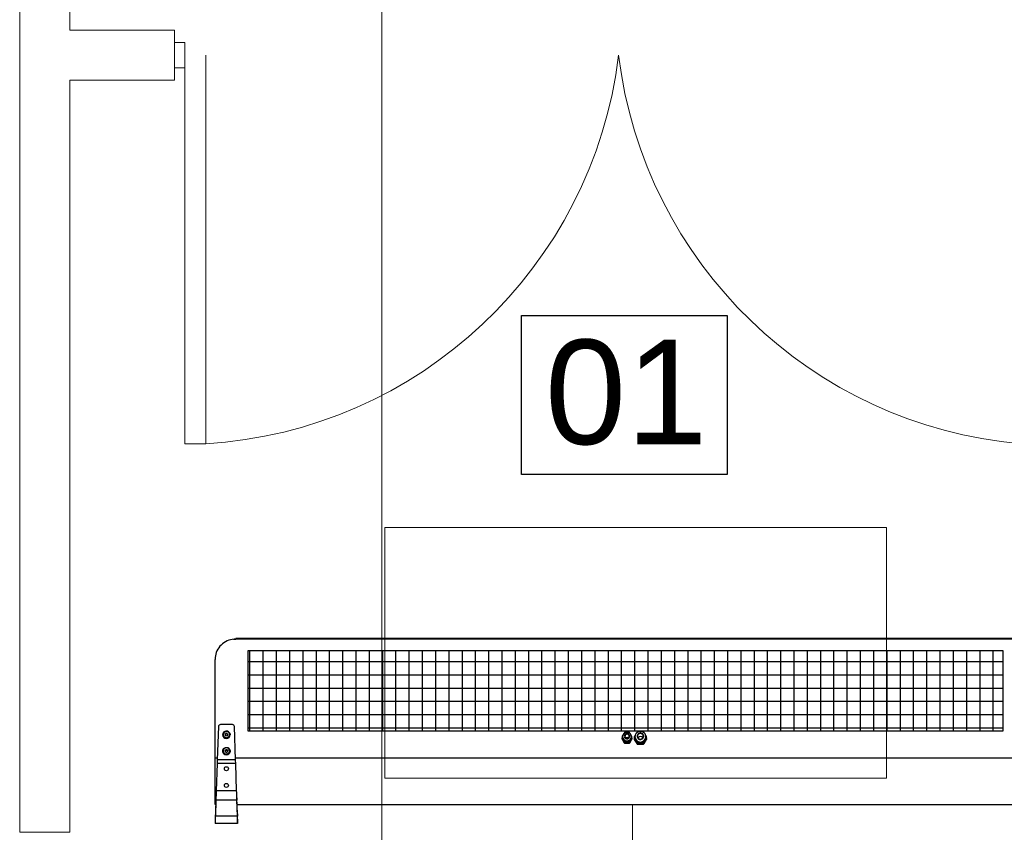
# Model space of a CAD drawing. Extents: x 280060 to 689961, y 120405 to 160329.
# Tile 26 of 85: x 660626 to 660861, y 149685 to 149879. Entities that reach past the tile are written whole.
import ezdxf

# ---------------------------------------------------------------- set-up
doc = ezdxf.new("R2010")
doc.units = 0
doc.header["$MEASUREMENT"] = 0
for name, color, linetype, lineweight in [('KAM-pro Biała Zarys', 7, 'CONTINUOUS', 9), ('KAM-pro Kocioł C.O.', 7, 'CONTINUOUS', 18), ('KAM-pro Opis C.O.', 16, 'CONTINUOUS', 13), ('KAM-pro Podkład Sanitarny', 253, 'CONTINUOUS', 25)]:
    doc.layers.add(name, color=color, linetype=linetype, lineweight=lineweight)
doc.styles.add('ARIAL', font='arial.ttf')

msp = doc.modelspace()

# ---------------------------------------------------------------- linework, layer by layer
at = {"layer": 'KAM-pro Biała Zarys', "lineweight": 25}
msp.add_lwpolyline([(660745.83, 149808.66), (660795, 149808.66), (660795, 149770.64), (660745.83, 149770.64)], close=True, dxfattribs=at)
at = {"layer": 'KAM-pro Kocioł C.O.', "lineweight": 25}
for p, q in [((660867.48, 149731.42), (660677.48, 149731.42)), ((660677.48, 149731.26), (660677.48, 149731.42)), ((660867.48, 149731.26), (660677.48, 149731.26)), ((660680.76, 149728.53), (660680.76, 149709.24)), ((660683.94, 149728.53), (660683.94, 149709.24)), ((660687.11, 149728.53), (660687.11, 149709.24)), ((660690.29, 149728.53), (660690.29, 149709.24)), ((660693.46, 149728.53), (660693.46, 149709.24)), ((660696.64, 149728.53), (660696.64, 149709.24)), ((660699.81, 149728.53), (660699.81, 149709.24)), ((660702.99, 149728.53), (660702.99, 149709.24)), ((660706.16, 149728.53), (660706.16, 149709.24)), ((660709.34, 149728.53), (660709.34, 149709.24)), ((660712.51, 149728.53), (660712.51, 149709.24)), ((660715.69, 149728.53), (660715.69, 149709.24)), ((660718.86, 149728.53), (660718.86, 149709.24)), ((660722.04, 149728.53), (660722.04, 149709.24)), ((660725.21, 149728.53), (660725.21, 149709.24)), ((660728.39, 149728.53), (660728.39, 149709.24)), ((660731.56, 149728.53), (660731.56, 149709.24)), ((660734.74, 149728.53), (660734.74, 149709.24)), ((660737.91, 149728.53), (660737.91, 149709.24)), ((660741.09, 149728.53), (660741.09, 149709.24)), ((660744.26, 149728.53), (660744.26, 149709.24)), ((660747.44, 149728.53), (660747.44, 149709.24)), ((660750.61, 149728.53), (660750.61, 149709.24)), ((660753.79, 149728.53), (660753.79, 149709.24)), ((660756.96, 149728.53), (660756.96, 149709.24)), ((660760.14, 149728.53), (660760.14, 149709.24)), ((660763.31, 149728.53), (660763.31, 149709.24)), ((660766.49, 149728.53), (660766.49, 149709.24)), ((660769.66, 149728.53), (660769.66, 149709.24)), ((660772.84, 149728.53), (660772.84, 149709.24)), ((660776.01, 149728.53), (660776.01, 149709.24)), ((660779.19, 149728.53), (660779.19, 149709.24)), ((660782.36, 149728.53), (660782.36, 149709.24)), ((660785.54, 149728.53), (660785.54, 149709.24)), ((660788.71, 149728.53), (660788.71, 149709.24)), ((660791.89, 149728.53), (660791.89, 149709.24)), ((660795.06, 149728.53), (660795.06, 149709.24)), ((660798.24, 149728.53), (660798.24, 149709.24)), ((660801.41, 149728.53), (660801.41, 149709.24)), ((660804.59, 149728.53), (660804.59, 149709.24)), ((660807.76, 149728.53), (660807.76, 149709.24)), ((660810.94, 149728.53), (660810.94, 149709.24)), ((660814.11, 149728.53), (660814.11, 149709.24)), ((660817.29, 149728.53), (660817.29, 149709.24)), ((660820.46, 149728.53), (660820.46, 149709.24)), ((660823.64, 149728.53), (660823.64, 149709.24)), ((660826.81, 149728.53), (660826.81, 149709.24)), ((660829.99, 149728.53), (660829.99, 149709.24)), ((660833.16, 149728.53), (660833.16, 149709.24)), ((660836.34, 149728.53), (660836.34, 149709.24)), ((660839.51, 149728.53), (660839.51, 149709.24)), ((660842.69, 149728.53), (660842.69, 149709.24)), ((660845.86, 149728.53), (660845.86, 149709.24)), ((660849.04, 149728.53), (660849.04, 149709.24)), ((660852.21, 149728.53), (660852.21, 149709.24)), ((660855.39, 149728.53), (660855.39, 149709.24)), ((660858.56, 149728.53), (660858.56, 149709.24)), ((660860.94, 149728.53), (660860.94, 149709.24)), ((660672.48, 149702.78), (660672.48, 149726.39)), ((660680.43, 149725.89), (660860.94, 149725.89)), ((660680.43, 149722.71), (660860.94, 149722.71)), ((660680.43, 149719.54), (660860.94, 149719.54)), ((660680.43, 149716.36), (660860.94, 149716.36)), ((660680.43, 149713.19), (660860.94, 149713.19)), ((660673.29, 149710.3), (660673.01, 149702.33)), ((660676.62, 149710.77), (660673.79, 149710.77)), ((660677.4, 149702.33), (660677.12, 149710.3)), ((660674.3, 149708.35), (660674.3, 149708.33)), ((660674.97, 149708.62), (660674.87, 149708.31)), ((660674.87, 149708.31), (660675.1, 149708.06)), ((660674.89, 149708.29), (660674.97, 149708.54)), ((660675.3, 149708.7), (660674.97, 149708.62)), ((660674.97, 149708.54), (660674.97, 149708.62)), ((660674.97, 149708.54), (660675.3, 149708.62)), ((660675.1, 149708.06), (660675.43, 149708.14)), ((660675.53, 149708.45), (660675.3, 149708.7)), ((660675.3, 149708.62), (660675.3, 149708.7)), ((660675.3, 149708.62), (660675.52, 149708.39)), ((660675.43, 149708.14), (660675.53, 149708.45)), ((660676.1, 149708.33), (660676.1, 149708.35)), ((660680.43, 149710.01), (660860.94, 149710.01)), ((660769.98, 149707.91), (660769.98, 149707.89)), ((660770.02, 149708.21), (660770.04, 149708.26)), ((660771.52, 149708.89), (660771.32, 149708.9)), ((660772.02, 149708.26), (660772.03, 149708.22)), ((660772.08, 149707.89), (660772.08, 149707.91)), ((660772.08, 149707.91), (660772.08, 149707.88)), ((660769.82, 149707.5), (660769.82, 149707.39)), ((660769.85, 149707.86), (660769.85, 149707.62)), ((660769.85, 149707.61), (660769.85, 149707.6)), ((660769.85, 149707.41), (660770.35, 149706.55)), ((660769.85, 149707.41), (660769.85, 149707.29)), ((660769.85, 149707.29), (660770.35, 149706.44)), ((660769.88, 149707.77), (660769.88, 149707.52)), ((660769.88, 149707.52), (660770.37, 149706.69)), ((660770.04, 149707.51), (660770.12, 149707.38)), ((660770.12, 149707.38), (660770.2, 149707.24)), ((660770.35, 149706.44), (660770.35, 149706.55)), ((660770.37, 149706.69), (660770.37, 149706.94)), ((660770.52, 149706.46), (660771.53, 149706.46)), ((660770.52, 149706.46), (660770.52, 149706.34)), ((660770.52, 149706.34), (660771.53, 149706.34)), ((660770.54, 149706.84), (660770.87, 149706.86)), ((660770.54, 149706.84), (660770.54, 149706.59)), ((660770.54, 149706.59), (660771.52, 149706.59)), ((660770.87, 149706.86), (660771.03, 149706.86)), ((660771.03, 149706.86), (660771.19, 149706.86)), ((660771.52, 149706.59), (660771.52, 149706.84)), ((660771.53, 149706.34), (660771.53, 149706.46)), ((660771.69, 149706.69), (660772.18, 149707.52)), ((660771.69, 149706.94), (660771.69, 149706.69)), ((660771.71, 149706.55), (660772.21, 149707.41)), ((660771.71, 149706.44), (660772.21, 149707.29)), ((660771.71, 149706.55), (660771.71, 149706.44)), ((660771.86, 149707.24), (660771.94, 149707.38)), ((660771.94, 149707.38), (660772.02, 149707.51)), ((660772.18, 149707.52), (660772.18, 149707.77)), ((660772.21, 149707.62), (660772.21, 149707.86)), ((660772.21, 149707.6), (660772.21, 149707.61)), ((660772.21, 149707.29), (660772.21, 149707.41)), ((660772.24, 149707.39), (660772.24, 149707.5)), ((660772.72, 149707.5), (660772.72, 149707.39)), ((660772.78, 149707.68), (660772.76, 149707.65)), ((660772.76, 149707.36), (660773.36, 149706.33)), ((660772.76, 149707.36), (660772.76, 149707.25)), ((660772.76, 149707.25), (660773.36, 149706.22)), ((660772.78, 149707.83), (660772.78, 149707.59)), ((660772.82, 149707.69), (660772.82, 149707.45)), ((660772.82, 149707.45), (660773.39, 149706.47)), ((660772.93, 149707.89), (660772.93, 149707.86)), ((660773.08, 149707.28), (660773.1, 149707.23)), ((660773.1, 149707.23), (660773.13, 149707.19)), ((660773.36, 149706.22), (660773.36, 149706.33)), ((660773.39, 149706.47), (660773.39, 149706.72)), ((660773.62, 149706.19), (660774.84, 149706.19)), ((660773.62, 149706.19), (660773.62, 149706.08)), ((660773.62, 149706.08), (660774.84, 149706.08)), ((660773.65, 149706.57), (660773.65, 149706.33)), ((660773.65, 149706.33), (660774.81, 149706.33)), ((660774.18, 149706.6), (660774.23, 149706.6)), ((660774.23, 149706.6), (660774.28, 149706.6)), ((660774.81, 149706.33), (660774.81, 149706.57)), ((660774.84, 149706.08), (660774.84, 149706.19)), ((660775.07, 149706.47), (660775.64, 149707.45)), ((660775.07, 149706.72), (660775.07, 149706.47)), ((660775.1, 149706.33), (660775.7, 149707.36)), ((660775.1, 149706.22), (660775.7, 149707.25)), ((660775.1, 149706.33), (660775.1, 149706.22)), ((660775.33, 149707.19), (660775.36, 149707.23)), ((660775.36, 149707.23), (660775.38, 149707.28)), ((660775.53, 149707.86), (660775.53, 149707.89)), ((660775.64, 149707.45), (660775.64, 149707.69)), ((660775.68, 149707.59), (660775.68, 149707.83)), ((660775.7, 149707.65), (660775.68, 149707.68)), ((660775.7, 149707.25), (660775.7, 149707.36)), ((660674.3, 149704.45), (660674.3, 149704.44)), ((660675.04, 149704.77), (660674.86, 149704.49)), ((660674.86, 149704.49), (660675.03, 149704.2)), ((660674.89, 149704.45), (660675.04, 149704.69)), ((660675.03, 149704.2), (660675.37, 149704.19)), ((660675.38, 149704.77), (660675.04, 149704.77)), ((660675.04, 149704.69), (660675.04, 149704.77)), ((660675.04, 149704.69), (660675.38, 149704.69)), ((660675.37, 149704.19), (660675.54, 149704.47)), ((660675.54, 149704.47), (660675.38, 149704.77)), ((660675.38, 149704.69), (660675.38, 149704.77)), ((660675.38, 149704.69), (660675.52, 149704.44)), ((660676.1, 149704.44), (660676.1, 149704.45)), ((660676.1, 149704.42), (660676.1, 149704.44)), ((660672.48, 149691.66), (660672.48, 149702.78)), ((660673.02, 149702.78), (660672.48, 149702.78)), ((660672.98, 149701.43), (660672.75, 149694.96)), ((660677.43, 149701.43), (660672.98, 149701.43)), ((660677.4, 149702.33), (660673.01, 149702.33)), ((660867.58, 149702.78), (660677.38, 149702.78)), ((660677.65, 149694.96), (660677.43, 149701.43)), ((660677.65, 149694.96), (660672.75, 149694.96)), ((660672.48, 149691.66), (660672.64, 149691.66)), ((660672.69, 149693.24), (660672.56, 149689.42)), ((660672.69, 149692.67), (660672.56, 149688.85)), ((660672.69, 149693.24), (660672.69, 149692.67)), ((660677.71, 149692.67), (660672.69, 149692.67)), ((660677.71, 149693.24), (660677.71, 149692.67)), ((660677.85, 149689.42), (660677.71, 149693.24)), ((660677.85, 149688.85), (660677.71, 149692.67)), ((660677.77, 149691.66), (660867.2, 149691.66)), ((660672.56, 149689.42), (660672.56, 149688.85)), ((660677.85, 149689.42), (660677.85, 149688.85)), ((660672.51, 149688.14), (660672.51, 149687.14)), ((660677.89, 149687.14), (660672.51, 149687.14)), ((660677.85, 149688.85), (660672.56, 149688.85)), ((660677.89, 149688.14), (660677.89, 149687.14))]:
    msp.add_line(p, q, dxfattribs=at)
at = {"layer": 'KAM-pro Kocioł C.O.', "lineweight": 25, "flags": 128}
for points in [[(660677.48, 149731.26), (660677.05, 149731.24), (660676.61, 149731.18), (660676.19, 149731.09), (660675.77, 149730.96), (660675.37, 149730.8), (660674.98, 149730.61), (660674.61, 149730.38), (660674.27, 149730.12), (660673.95, 149729.83), (660673.65, 149729.52), (660673.39, 149729.18), (660673.15, 149728.82), (660672.95, 149728.45), (660672.78, 149728.05), (660672.65, 149727.65), (660672.56, 149727.23), (660672.5, 149726.81), (660672.48, 149726.39)], [(660676.9, 149731.23), (660677.05, 149731.24), (660677.48, 149731.26)], [(660675.93, 149708.54), (660675.88, 149708.69), (660675.8, 149708.83), (660675.68, 149708.94), (660675.55, 149709.03), (660675.4, 149709.09), (660675.24, 149709.11), (660675.08, 149709.1), (660674.92, 149709.06), (660674.78, 149708.98), (660674.65, 149708.88), (660674.56, 149708.75), (660674.49, 149708.61), (660674.46, 149708.45), (660674.46, 149708.3), (660674.49, 149708.14), (660674.56, 149708), (660674.66, 149707.87), (660674.79, 149707.77), (660674.93, 149707.7), (660675.09, 149707.66), (660675.25, 149707.65), (660675.41, 149707.68), (660675.56, 149707.74), (660675.69, 149707.83), (660675.8, 149707.94), (660675.89, 149708.08), (660675.94, 149708.23), (660675.95, 149708.39), (660675.93, 149708.54)], [(660676.08, 149708.54), (660676.1, 149708.37), (660676.1, 149708.35)], [(660770.38, 149708), (660770.4, 149707.85), (660770.45, 149707.71), (660770.53, 149707.59), (660770.64, 149707.49), (660770.77, 149707.42), (660770.92, 149707.38), (660771.07, 149707.37), (660771.22, 149707.39), (660771.35, 149707.45), (660771.48, 149707.54), (660771.57, 149707.65), (660771.64, 149707.78), (660771.68, 149707.93), (660771.68, 149708.07), (660771.64, 149708.22), (660771.57, 149708.35), (660771.48, 149708.46), (660771.35, 149708.55), (660771.22, 149708.61), (660771.07, 149708.63), (660770.92, 149708.62), (660770.77, 149708.58), (660770.64, 149708.51), (660770.53, 149708.41), (660770.45, 149708.28), (660770.4, 149708.15), (660770.38, 149708)], [(660770.53, 149708), (660770.55, 149707.87), (660770.6, 149707.75), (660770.69, 149707.64), (660770.8, 149707.57), (660770.93, 149707.52), (660771.06, 149707.51), (660771.2, 149707.54), (660771.32, 149707.6), (660771.42, 149707.69), (660771.49, 149707.8), (660771.53, 149707.93), (660771.53, 149708.07), (660771.49, 149708.19), (660771.42, 149708.31), (660771.32, 149708.4), (660771.2, 149708.46), (660771.06, 149708.49), (660770.93, 149708.48), (660770.8, 149708.43), (660770.69, 149708.36), (660770.6, 149708.25), (660770.55, 149708.13), (660770.53, 149708)], [(660773.43, 149708), (660773.45, 149707.83), (660773.5, 149707.67), (660773.59, 149707.53), (660773.71, 149707.4), (660773.86, 149707.31), (660774.02, 149707.25), (660774.19, 149707.22), (660774.36, 149707.23), (660774.53, 149707.27), (660774.68, 149707.35), (660774.81, 149707.46), (660774.92, 149707.6), (660774.99, 149707.75), (660775.03, 149707.91), (660775.03, 149708.08), (660774.99, 149708.25), (660774.92, 149708.4), (660774.81, 149708.54), (660774.68, 149708.64), (660774.53, 149708.72), (660774.36, 149708.77), (660774.19, 149708.78), (660774.02, 149708.75), (660773.86, 149708.69), (660773.71, 149708.59), (660773.59, 149708.47), (660773.5, 149708.33), (660773.45, 149708.17), (660773.43, 149708)], [(660773.53, 149708), (660773.55, 149707.85), (660773.6, 149707.7), (660773.68, 149707.57), (660773.79, 149707.47), (660773.93, 149707.38), (660774.07, 149707.33), (660774.23, 149707.32), (660774.39, 149707.33), (660774.53, 149707.38), (660774.67, 149707.47), (660774.78, 149707.57), (660774.86, 149707.7), (660774.91, 149707.85), (660774.93, 149708), (660774.91, 149708.15), (660774.86, 149708.29), (660774.78, 149708.42), (660774.67, 149708.53), (660774.53, 149708.61), (660774.39, 149708.66), (660774.23, 149708.68), (660774.07, 149708.66), (660773.93, 149708.61), (660773.79, 149708.53), (660773.68, 149708.42), (660773.6, 149708.29), (660773.55, 149708.15), (660773.53, 149708)], [(660676.1, 149704.43), (660676.08, 149704.25), (660676.02, 149704.08), (660675.93, 149703.93), (660675.81, 149703.8), (660675.66, 149703.69), (660675.5, 149703.62), (660675.32, 149703.58), (660675.14, 149703.57), (660674.96, 149703.6), (660674.79, 149703.67), (660674.64, 149703.77), (660674.51, 149703.89), (660674.41, 149704.04), (660674.34, 149704.2), (660674.31, 149704.38), (660674.31, 149704.56), (660674.35, 149704.73), (660674.43, 149704.89), (660674.53, 149705.03), (660674.67, 149705.15), (660674.82, 149705.24), (660675, 149705.3), (660675.18, 149705.33), (660675.36, 149705.31), (660675.53, 149705.26), (660675.7, 149705.18), (660675.84, 149705.07), (660675.95, 149704.93), (660676.04, 149704.78), (660676.09, 149704.61), (660676.1, 149704.43)], [(660675.95, 149704.47), (660675.94, 149704.62), (660675.89, 149704.77), (660675.81, 149704.91), (660675.7, 149705.03), (660675.57, 149705.12), (660675.42, 149705.18), (660675.26, 149705.21), (660675.1, 149705.21), (660674.94, 149705.17), (660674.8, 149705.1), (660674.67, 149705), (660674.57, 149704.87), (660674.5, 149704.73), (660674.46, 149704.58), (660674.46, 149704.42), (660674.49, 149704.26), (660674.55, 149704.12), (660674.65, 149703.99), (660674.77, 149703.89), (660674.91, 149703.81), (660675.07, 149703.76), (660675.23, 149703.75), (660675.39, 149703.77), (660675.54, 149703.83), (660675.68, 149703.91), (660675.79, 149704.03), (660675.88, 149704.16), (660675.93, 149704.31), (660675.95, 149704.47)], [(660673.01, 149702.33), (660673, 149702.04), (660672.99, 149701.74), (660672.98, 149701.43)], [(660677.43, 149701.43), (660677.42, 149701.74), (660677.41, 149702.04), (660677.4, 149702.33)], [(660672.75, 149694.96), (660672.74, 149694.56), (660672.73, 149694.15), (660672.72, 149693.76), (660672.71, 149693.38), (660672.7, 149693.01), (660672.69, 149692.67)], [(660672.75, 149694.96), (660672.74, 149694.6), (660672.73, 149694.24), (660672.71, 149693.89), (660672.7, 149693.56), (660672.69, 149693.24)], [(660677.71, 149692.67), (660677.71, 149693.01), (660677.7, 149693.38), (660677.69, 149693.76), (660677.68, 149694.15), (660677.67, 149694.56), (660677.65, 149694.96)], [(660677.71, 149693.24), (660677.7, 149693.56), (660677.69, 149693.89), (660677.68, 149694.24), (660677.67, 149694.6), (660677.65, 149694.96)], [(660672.56, 149689.42), (660672.55, 149689.14), (660672.54, 149688.89), (660672.53, 149688.67), (660672.52, 149688.48), (660672.52, 149688.34), (660672.52, 149688.23), (660672.51, 149688.17), (660672.51, 149688.14)], [(660677.89, 149688.14), (660677.89, 149688.17), (660677.89, 149688.23), (660677.89, 149688.34), (660677.88, 149688.48), (660677.87, 149688.67), (660677.87, 149688.89), (660677.86, 149689.14), (660677.85, 149689.42)], [(660672.56, 149688.85), (660672.55, 149688.55), (660672.54, 149688.27), (660672.54, 149688.01), (660672.53, 149687.79), (660672.52, 149687.6), (660672.52, 149687.44), (660672.52, 149687.31), (660672.51, 149687.22), (660672.51, 149687.16), (660672.51, 149687.14)], [(660677.89, 149687.14), (660677.89, 149687.16), (660677.89, 149687.22), (660677.89, 149687.31), (660677.89, 149687.44), (660677.88, 149687.6), (660677.88, 149687.79), (660677.87, 149688.01), (660677.86, 149688.27), (660677.86, 149688.55), (660677.85, 149688.85)]]:
    msp.add_lwpolyline(points, dxfattribs=at)
at = {"layer": 'KAM-pro Kocioł C.O.', "lineweight": 25}
msp.add_lwpolyline([(660860.94, 149709.24), (660680.43, 149709.24), (660680.43, 149728.53), (660860.94, 149728.53)], close=True, dxfattribs=at)
for centre in [(660675.2, 149700.22), (660675.2, 149696.22)]:
    msp.add_circle(centre, 0.475, dxfattribs=at)
for centre, radius, start, end in [((660673.78, 149710.28), 0.494, 89.2996, 177.2653), ((660676.63, 149710.28), 0.494, 2.7351, 90.7), ((660675.2, 149708.33), 0.902, 13.84, 178.685), ((660675.2, 149708.36), 0.9, 181.1786, 358.8214), ((660675.2, 149708.35), 0.9, 181.1786, 358.8214), ((660770.98, 149707.89), 1.01, 175.7988, 201.7622), ((660771.03, 149707.93), 1.05, 181.1788, 357.4727), ((660771.08, 149707.89), 1.01, 338.2361, 5.6047), ((660774.17, 149707.86), 1.24, 170.0505, 208.318), ((660774.29, 149707.86), 1.24, 331.6823, 9.2653), ((660770.01, 149707.5), 0.191, 149.2654, 210.7346), ((660770.01, 149707.39), 0.191, 180.0423, 210.71), ((660770.04, 149707.62), 0.191, 180.0423, 210.71), ((660770.98, 149707.89), 1, 180.0423, 210.71), ((660771.02, 149707.92), 1.06, 211.0077, 270.2722), ((660771.02, 149707.92), 1.07, 219.6843, 261.5956), ((660770.52, 149706.66), 0.201, 211.0077, 270.2722), ((660770.52, 149706.55), 0.201, 211.0077, 270.2722), ((660770.54, 149706.79), 0.201, 211.0077, 270.2722), ((660771.03, 149707.19), 0.51, 54.6885, 125.3115), ((660771.03, 149707.92), 1.06, 269.7278, 328.9923), ((660771.04, 149707.92), 1.07, 278.4044, 320.3157), ((660771.52, 149706.79), 0.201, 269.7278, 328.9923), ((660771.54, 149706.66), 0.201, 269.7278, 328.9923), ((660771.54, 149706.55), 0.201, 269.7278, 328.9923), ((660771.08, 149707.89), 1, 329.29, 359.9577), ((660772.02, 149707.62), 0.191, 329.29, 359.9577), ((660772.05, 149707.5), 0.191, 329.2654, 30.7346), ((660772.05, 149707.39), 0.191, 329.29, 359.9577), ((660773, 149707.5), 0.286, 149.2654, 210.7346), ((660773, 149707.39), 0.287, 180.0423, 210.71), ((660773.06, 149707.59), 0.287, 180.0423, 210.71), ((660774.23, 149707.91), 1.3, 181.1723, 358.1063), ((660774.17, 149707.87), 1.24, 180.0423, 210.71), ((660774.22, 149707.9), 1.31, 211.0077, 270.2722), ((660774.22, 149707.9), 1.31, 213.3499, 267.93), ((660773.62, 149706.49), 0.301, 211.0077, 270.2722), ((660773.62, 149706.38), 0.301, 211.0077, 270.2722), ((660773.65, 149706.63), 0.301, 211.0077, 270.2722), ((660774.23, 149707.19), 0.709, 36.2857, 143.7143), ((660774.24, 149707.9), 1.31, 269.7278, 328.9923), ((660774.24, 149707.9), 1.31, 272.07, 326.6501), ((660774.81, 149706.63), 0.301, 269.7278, 328.9923), ((660774.84, 149706.49), 0.301, 269.7278, 328.9923), ((660774.84, 149706.38), 0.301, 269.7278, 328.9923), ((660774.29, 149707.87), 1.24, 329.29, 359.9577), ((660775.4, 149707.59), 0.287, 329.29, 359.9577), ((660775.46, 149707.5), 0.286, 329.2654, 30.7346), ((660775.46, 149707.39), 0.287, 329.29, 359.9577), ((660675.2, 149704.46), 0.9, 181.1914, 357.563)]:
    msp.add_arc(centre, radius, start, end, dxfattribs=at)
for points, knots in [([(660769.88, 149707.96), (660769.87, 149707.95), (660769.85, 149707.91), (660769.85, 149707.86), (660769.85, 149707.81), (660769.87, 149707.78), (660769.88, 149707.77)], [0, 0, 0, 0, 0.261003, 0.523041, 0.768196, 1, 1, 1, 1]), ([(660770.04, 149708.26), (660769.99, 149708.18), (660769.94, 149708.08), (660769.88, 149707.98), (660769.88, 149707.96)], [0, 0, 0, 0, 0.849409, 1, 1, 1, 1]), ([(660772.08, 149707.88), (660772.08, 149707.93), (660772.08, 149708.03), (660772.04, 149708.19), (660771.98, 149708.36), (660771.89, 149708.52), (660771.77, 149708.65), (660771.62, 149708.77), (660771.47, 149708.85), (660771.29, 149708.91), (660771.11, 149708.94), (660770.93, 149708.94), (660770.75, 149708.91), (660770.58, 149708.85), (660770.42, 149708.76), (660770.28, 149708.64), (660770.16, 149708.5), (660770.07, 149708.34), (660770.01, 149708.17), (660769.98, 149708.02), (660769.98, 149707.94), (660769.98, 149707.91)], [0, 0, 0, 0, 0.040658, 0.095315, 0.149946, 0.204588, 0.259277, 0.314045, 0.368907, 0.423873, 0.478937, 0.534085, 0.589292, 0.644521, 0.69974, 0.754914, 0.810016, 0.865022, 0.919924, 0.974724, 1, 1, 1, 1]), ([(660770.37, 149708.79), (660770.33, 149708.74), (660770.28, 149708.66), (660770.22, 149708.57), (660770.2, 149708.53)], [0, 0, 0, 0, 0.620001, 1, 1, 1, 1]), ([(660770.54, 149708.89), (660770.52, 149708.89), (660770.49, 149708.88), (660770.43, 149708.86), (660770.39, 149708.83), (660770.37, 149708.8), (660770.37, 149708.79)], [0, 0, 0, 0, 0.261003, 0.523041, 0.768196, 1, 1, 1, 1]), ([(660770.75, 149708.9), (660770.74, 149708.9), (660770.67, 149708.9), (660770.61, 149708.89), (660770.54, 149708.89)], [0, 0, 0, 0, 0.028622, 1, 1, 1, 1]), ([(660771.69, 149708.79), (660771.68, 149708.8), (660771.66, 149708.83), (660771.62, 149708.86), (660771.57, 149708.88), (660771.54, 149708.89), (660771.52, 149708.89)], [0, 0, 0, 0, 0.261003, 0.523041, 0.768196, 1, 1, 1, 1]), ([(660771.86, 149708.53), (660771.81, 149708.61), (660771.75, 149708.7), (660771.7, 149708.78), (660771.69, 149708.79)], [0, 0, 0, 0, 0.8494092, 1, 1, 1, 1]), ([(660772.18, 149707.96), (660772.15, 149708.02), (660772.1, 149708.12), (660772.04, 149708.22), (660772.02, 149708.26)], [0, 0, 0, 0, 0.6200012, 1, 1, 1, 1]), ([(660772.18, 149707.77), (660772.19, 149707.78), (660772.21, 149707.81), (660772.21, 149707.86), (660772.21, 149707.92), (660772.19, 149707.95), (660772.18, 149707.96)], [0, 0, 0, 0, 0.261003, 0.523041, 0.768196, 1, 1, 1, 1]), ([(660772.82, 149707.98), (660772.8, 149707.96), (660772.78, 149707.91), (660772.77, 149707.82), (660772.78, 149707.75), (660772.81, 149707.71), (660772.82, 149707.69)], [0, 0, 0, 0, 0.26425, 0.529457, 0.778933, 1, 1, 1, 1]), ([(660773.02, 149708.36), (660773, 149708.31), (660772.93, 149708.2), (660772.86, 149708.07), (660772.82, 149707.99), (660772.82, 149707.98)], [0, 0, 0, 0, 0.382657, 0.9252, 1, 1, 1, 1]), ([(660775.53, 149707.87), (660775.53, 149707.91), (660775.53, 149708.02), (660775.5, 149708.2), (660775.43, 149708.39), (660775.34, 149708.56), (660775.22, 149708.73), (660775.07, 149708.87), (660774.91, 149708.98), (660774.73, 149709.07), (660774.53, 149709.14), (660774.33, 149709.17), (660774.13, 149709.17), (660773.93, 149709.14), (660773.73, 149709.07), (660773.55, 149708.98), (660773.39, 149708.87), (660773.24, 149708.72), (660773.12, 149708.56), (660773.03, 149708.38), (660772.96, 149708.19), (660772.93, 149708.02), (660772.93, 149707.92), (660772.93, 149707.89)], [0, 0, 0, 0, 0.032054, 0.081344, 0.130611, 0.179885, 0.229191, 0.278551, 0.327983, 0.377495, 0.427087, 0.476754, 0.526485, 0.576261, 0.626055, 0.675844, 0.725604, 0.775313, 0.824954, 0.874514, 0.923992, 0.973391, 1, 1, 1, 1]), ([(660773.39, 149708.96), (660773.36, 149708.9), (660773.3, 149708.82), (660773.24, 149708.73), (660773.23, 149708.7)], [0, 0, 0, 0, 0.658681, 1, 1, 1, 1]), ([(660773.65, 149709.1), (660773.63, 149709.1), (660773.57, 149709.09), (660773.49, 149709.06), (660773.43, 149709.01), (660773.41, 149708.97), (660773.39, 149708.96)], [0, 0, 0, 0, 0.2642499, 0.5294571, 0.7789333, 1, 1, 1, 1]), ([(660775.07, 149708.96), (660775.05, 149708.98), (660775.02, 149709.02), (660774.95, 149709.06), (660774.88, 149709.09), (660774.83, 149709.1), (660774.81, 149709.1)], [0, 0, 0, 0, 0.26425, 0.529457, 0.778933, 1, 1, 1, 1]), ([(660775.24, 149708.69), (660775.22, 149708.71), (660775.17, 149708.8), (660775.11, 149708.89), (660775.07, 149708.95), (660775.07, 149708.96)], [0, 0, 0, 0, 0.253291, 0.909526, 1, 1, 1, 1]), ([(660775.64, 149707.98), (660775.61, 149708.05), (660775.54, 149708.17), (660775.47, 149708.3), (660775.44, 149708.36)], [0, 0, 0, 0, 0.533787, 1, 1, 1, 1]), ([(660775.64, 149707.69), (660775.66, 149707.71), (660775.68, 149707.76), (660775.69, 149707.84), (660775.68, 149707.92), (660775.65, 149707.96), (660775.64, 149707.98)], [0, 0, 0, 0, 0.26425, 0.529457, 0.778933, 1, 1, 1, 1]), ([(660769.88, 149707.77), (660769.91, 149707.72), (660769.96, 149707.64), (660770.02, 149707.55), (660770.04, 149707.51)], [0, 0, 0, 0, 0.620001, 1, 1, 1, 1]), ([(660770.2, 149707.24), (660770.25, 149707.15), (660770.31, 149707.05), (660770.36, 149706.95), (660770.37, 149706.94)], [0, 0, 0, 0, 0.849409, 1, 1, 1, 1]), ([(660770.37, 149706.94), (660770.38, 149706.92), (660770.4, 149706.89), (660770.44, 149706.86), (660770.49, 149706.84), (660770.52, 149706.84), (660770.54, 149706.84)], [0, 0, 0, 0, 0.261003, 0.523041, 0.768196, 1, 1, 1, 1]), ([(660771.19, 149706.86), (660771.23, 149706.86), (660771.35, 149706.86), (660771.45, 149706.85), (660771.52, 149706.84)], [0, 0, 0, 0, 0.377646, 1, 1, 1, 1]), ([(660771.52, 149706.84), (660771.54, 149706.84), (660771.57, 149706.84), (660771.63, 149706.86), (660771.67, 149706.9), (660771.69, 149706.93), (660771.69, 149706.94)], [0, 0, 0, 0, 0.261003, 0.523041, 0.768196, 1, 1, 1, 1]), ([(660771.69, 149706.94), (660771.73, 149707), (660771.78, 149707.1), (660771.84, 149707.2), (660771.86, 149707.24)], [0, 0, 0, 0, 0.6200012, 1, 1, 1, 1]), ([(660772.02, 149707.51), (660772.07, 149707.59), (660772.12, 149707.68), (660772.18, 149707.76), (660772.18, 149707.77)], [0, 0, 0, 0, 0.849409, 1, 1, 1, 1]), ([(660772.82, 149707.69), (660772.85, 149707.64), (660772.94, 149707.51), (660773.03, 149707.36), (660773.08, 149707.28)], [0, 0, 0, 0, 0.425342, 1, 1, 1, 1]), ([(660773.13, 149707.19), (660773.14, 149707.17), (660773.18, 149707.09), (660773.27, 149706.95), (660773.35, 149706.8), (660773.39, 149706.73), (660773.39, 149706.72)], [0, 0, 0, 0, 0.084029, 0.507123, 0.940281, 1, 1, 1, 1]), ([(660773.39, 149706.72), (660773.41, 149706.69), (660773.44, 149706.64), (660773.51, 149706.59), (660773.58, 149706.57), (660773.63, 149706.57), (660773.65, 149706.57)], [0, 0, 0, 0, 0.26425, 0.529457, 0.778933, 1, 1, 1, 1]), ([(660773.65, 149706.57), (660773.78, 149706.58), (660773.95, 149706.59), (660774.13, 149706.6), (660774.18, 149706.6)], [0, 0, 0, 0, 0.766695, 1, 1, 1, 1]), ([(660774.28, 149706.6), (660774.39, 149706.59), (660774.57, 149706.59), (660774.73, 149706.58), (660774.81, 149706.57)], [0, 0, 0, 0, 0.56769, 1, 1, 1, 1]), ([(660774.81, 149706.57), (660774.83, 149706.57), (660774.89, 149706.57), (660774.97, 149706.6), (660775.03, 149706.65), (660775.05, 149706.7), (660775.07, 149706.72)], [0, 0, 0, 0, 0.26425, 0.529457, 0.778933, 1, 1, 1, 1]), ([(660775.07, 149706.72), (660775.1, 149706.78), (660775.19, 149706.94), (660775.28, 149707.1), (660775.33, 149707.19)], [0, 0, 0, 0, 0.425342, 1, 1, 1, 1]), ([(660775.38, 149707.28), (660775.39, 149707.29), (660775.44, 149707.36), (660775.52, 149707.5), (660775.6, 149707.62), (660775.64, 149707.68), (660775.64, 149707.69)], [0, 0, 0, 0, 0.084029, 0.507123, 0.940281, 1, 1, 1, 1])]:
    msp.add_open_spline(points, degree=3, knots=knots, dxfattribs=at)
at = {"layer": 'KAM-pro Opis C.O.', "color": 32}
msp.add_line((660712.39, 149903.18), (660712.39, 149409.73), dxfattribs=at)
at = {"layer": 'KAM-pro Opis C.O.', "color": 3}
msp.add_line((660772.37, 149292.4), (660772.37, 149691.66), dxfattribs=at)
at = {"layer": 'KAM-pro Podkład Sanitarny', "lineweight": 20, "ltscale": 13}
for p, q in [((660637.75, 150084), (660637.75, 149877)), ((660637.75, 149877), (660637.75, 150084)), ((660625.75, 150072), (660625.75, 149685)), ((660625.75, 150072), (660625.75, 149685)), ((660637.75, 149877), (660662.75, 149877)), ((660662.75, 149877), (660637.75, 149877)), ((660662.75, 149865), (660662.75, 149877)), ((660662.75, 149865), (660662.75, 149877)), ((660665.25, 149874), (660662.75, 149874)), ((660665.25, 149871), (660665.25, 149874)), ((660665.25, 149871), (660665.25, 149868)), ((660670.25, 149778), (660670.25, 149871)), ((660665.25, 149868), (660662.75, 149868)), ((660665.25, 149868), (660665.25, 149778)), ((660637.75, 149865), (660637.75, 149685)), ((660637.75, 149685), (660637.75, 149865)), ((660637.75, 149865), (660662.75, 149865)), ((660637.75, 149865), (660662.75, 149865)), ((660637.75, 149685), (660637.75, 149865)), ((660637.75, 149865), (660662.75, 149865)), ((660665.25, 149778), (660670.25, 149778)), ((660713.1, 149757.96), (660833.1, 149757.96)), ((660713.1, 149697.96), (660713.1, 149757.96)), ((660833.1, 149757.96), (660833.1, 149697.96)), ((660833.1, 149697.96), (660713.1, 149697.96)), ((660625.75, 149685), (660637.75, 149685))]:
    msp.add_line(p, q, dxfattribs=at)
for centre, radius, start, end in [((660663.89, 149883.68), 105.87, 273.4452, 353.1196), ((660874.52, 149883.89), 106.3, 186.9639, 264.9412)]:
    msp.add_arc(centre, radius, start, end, dxfattribs=at)

# ---------------------------------------------------------------- texts
at = {"layer": 'KAM-pro Biała Zarys', "lineweight": 25, "insert": (660751.4, 149802.9), "char_height": 25, "width": 31.1703, "attachment_point": 1, "style": 'ARIAL'}
msp.add_mtext('01', dxfattribs=at)

doc.saveas('drawing.dxf')
